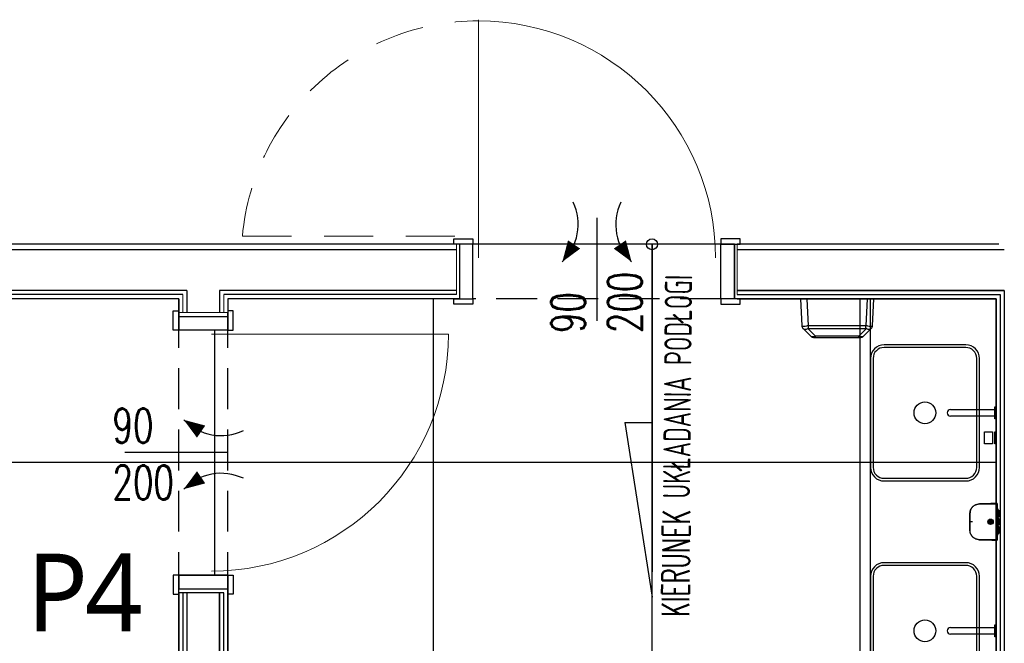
# Model space of a CAD drawing. Header units: centimetres. Extents: x -15121 to 30567, y -60641 to 0.
# Tile 158 of 256: x 7070 to 7431, y -25412 to -25183. Entities that reach past the tile are written whole.
import ezdxf

# ---------------------------------------------------------------- set-up
doc = ezdxf.new("R2010")
doc.units = ezdxf.units.CM
doc.header["$LTSCALE"] = 60
doc.linetypes.add('( Dashed )', pattern=[0.75, 0.5, -0.25])
doc.linetypes.add('DP', pattern=[0.5, 0.3, -0.2])
for name, color, linetype in [('A-----SZ', 8, 'Continuous'), ('AIKA NP', 7, 'Continuous'), ('AIKA oznaczenia okładzin', 5, 'Continuous'), ('AIKA podłoga wc cała', 2, 'Continuous'), ('AIKA podłoga wc pod meble', 8, 'Continuous'), ('AIKA TYNK', 5, 'Continuous'), ('AIKA widokowe', 7, 'Continuous'), ('AIKA ŚCIANA', 8, 'Continuous'), ('widokowe', 7, 'Continuous')]:
    doc.layers.add(name, color=color, linetype=linetype)
doc.layers.add('opisy', color=1, linetype='Continuous', lineweight=15)
doc.styles.add('RomanS', font='romans.shx')
doc.styles.add('SŁAWKA', font='simplex.shx', dxfattribs={"height": 12.5})

# ---------------------------------------------------------------- blocks, each defined once
blk = doc.blocks.new('SL umywalka 50 top')
at = {"layer": 'AIKA widokowe'}
for points in [[(-20, -39), (20, -39, 0.414214), (25, -34), (25, -4, 0.414214), (20, 1), (-20, 1, 0.414214), (-25, -4), (-25, -34, 0.414214)], [(-20, -38), (20, -38, 0.414214), (24, -34), (24, -4, 0.414214), (20, 0), (-20, 0, 0.414214), (-24, -4), (-24, -34, 0.414214)]]:
    blk.add_lwpolyline(points, format="xyb", close=True, dxfattribs=at)
blk.add_circle((0, -19), 4, dxfattribs=at)
blk = doc.blocks.new('SL dozownik góra')
at = {"layer": 'AIKA widokowe'}
for p, q in [((-9.48, -0.03), (-9.48, 0.01)), ((-9.38, -0.03), (-9.38, 0.01)), ((-9.26, 0.01), (-9.37, 0.01)), ((-9.28, 0.21), (-8.58, 0.21)), ((-8.58, 0.11), (-9.28, 0.11)), ((-9.15, 0.11), (-9.15, -0.03)), ((-8.88, 0.45), (-8.88, 0.51)), ((-8.88, 0.51), (-6.38, 0.51)), ((-8.88, 0.45), (-8.88, 0.24)), ((-8.88, 0.21), (-8.88, 0.24)), ((-8.83, -0.03), (-8.83, 0.11)), ((-8.58, 0.21), (-8.48, 0.21)), ((-8.48, 0.11), (-8.58, 0.11)), ((-8.48, 0.21), (-8.38, 0.21)), ((-8.48, 0.11), (-8.48, 0.21)), ((-8.38, 0.11), (-8.48, 0.11)), ((-8.38, 0.21), (-6.58, 0.21)), ((-8.38, 0.11), (-6.58, 0.11)), ((-6.63, 0.11), (-6.63, -0.04)), ((-6.63, 0.11), (-6.63, 0.11)), ((-6.58, 0.21), (-6.48, 0.21)), ((-6.48, 0.11), (-6.58, 0.11)), ((-6.48, 0.21), (-6.38, 0.21)), ((-6.48, 0.21), (-6.48, 0.11)), ((-6.38, 0.11), (-6.48, 0.11)), ((-6.38, 0.51), (-6.38, 0.45)), ((-6.38, 0.45), (-6.38, 0.24)), ((-6.38, 0.24), (-6.38, 0.21)), ((-6.38, 0.21), (-5.75, 0.21)), ((-5.75, 0.11), (-6.38, 0.11)), ((-6.13, 0.11), (-6.13, 0.1)), ((-6.13, 0.11), (-6.13, 0.11)), ((-6.13, 0.1), (-5.72, 0.1)), ((-5.88, 0.45), (-5.88, 0.51)), ((-5.88, 0.51), (-3.38, 0.51)), ((-5.88, 0.45), (-5.88, 0.24)), ((-5.88, 0.21), (-5.88, 0.24)), ((-3.63, 0.21), (-5.75, 0.21)), ((-5.68, 0.08), (-5.57, -0.03)), ((-5.43, -0.03), (-5.61, 0.15)), ((-4.71, 0.11), (-5.57, 0.11)), ((-5.56, 0.1), (-4.93, 0.1)), ((-4.93, 0.1), (-4.93, 0.11)), ((-4.93, 0.11), (-4.93, 0.11)), ((-4.66, 0.16), (-4.85, -0.03)), ((-3.63, 0.11), (-4.31, 0.11)), ((-3.13, 0.1), (-4.3, 0.1)), ((-3.63, 0.21), (-3.43, 0.21)), ((-3.43, 0.11), (-3.63, 0.11)), ((-3.43, 0.21), (-3.23, 0.21)), ((-3.43, 0.11), (-3.43, 0.21)), ((-3.23, 0.11), (-3.43, 0.11)), ((-3.38, 0.51), (-3.38, 0.45)), ((-3.38, 0.45), (-3.38, 0.24)), ((-3.38, 0.24), (-3.38, 0.21)), ((-3.23, 0.21), (-2.88, 0.21)), ((-2.88, 0.11), (-3.23, 0.11)), ((-3.13, 0.11), (-3.13, 0.1)), ((-3.13, 0.11), (-3.13, 0.11)), ((-2.88, 0.45), (-2.88, 0.51)), ((-2.88, 0.51), (-0.38, 0.51)), ((-2.88, 0.45), (-2.88, 0.24)), ((-2.88, 0.21), (-2.88, 0.24)), ((-2.88, 0.21), (-2.78, 0.21)), ((-2.88, 0.11), (-2.78, 0.11)), ((-2.78, 0.21), (-2.68, 0.21)), ((-2.78, 0.21), (-2.78, 0.11)), ((-2.78, 0.11), (-2.68, 0.11)), ((-0.88, 0.21), (-2.68, 0.21)), ((-0.88, 0.11), (-2.68, 0.11)), ((-2.63, 0.11), (-2.63, -0.04)), ((-2.63, 0.11), (-2.63, 0.11)), ((-0.88, 0.21), (-0.78, 0.21)), ((-0.88, 0.11), (-0.78, 0.11)), ((-0.78, 0.21), (-0.68, 0.21)), ((-0.78, 0.11), (-0.78, 0.21)), ((-0.78, 0.11), (-0.68, 0.11)), ((-0.68, 0.21), (0.02, 0.21)), ((0.02, 0.11), (-0.68, 0.11)), ((-0.43, 0.11), (-0.43, -0.03)), ((-0.38, 0.51), (-0.38, 0.45)), ((-0.38, 0.45), (-0.38, 0.24)), ((-0.38, 0.24), (-0.38, 0.21)), ((-0.11, 0.11), (-0.11, -0.03)), ((0.11, 0.01), (0, 0.01)), ((0.12, 0.01), (0.12, -0.03)), ((0.22, 0.01), (0.22, -0.03)), ((-4.75, -2.24), (-4.75, -2.09)), ((-4.5, -2.09), (-4.75, -2.09)), ((-4.75, -2.26), (-4.75, -2.24)), ((-4.75, -2.73), (-4.75, -2.71)), ((-4.75, -2.89), (-4.75, -2.73)), ((-4.5, -2.89), (-4.75, -2.89)), ((-4.5, -2.24), (-4.5, -2.09)), ((-4.5, -2.24), (-4.5, -2.26)), ((-4.5, -2.71), (-4.5, -2.73)), ((-4.5, -2.89), (-4.5, -2.73)), ((-11.26, -4.31), (-11.26, -4.31)), ((-11.24, -5.15), (-11.24, -5.15)), ((-11.21, -6.37), (-11.21, -6.52)), ((-11.21, -6.38), (-11.21, -6.5)), ((1.98, -5.15), (1.98, -5.15)), ((2, -4.31), (2, -4.31))]:
    blk.add_line(p, q, dxfattribs=at)
for radius in [1, 0.9, 0.625, 0.575]:
    blk.add_circle((-4.63, -2.49), radius, dxfattribs=at)
for centre, radius, start, end in [((-9.28, 0.01), 0.2, 90, 180), ((-9.28, 0.01), 0.1, 90, 180), ((-9.37, 0), 0.009, 90, 180), ((-9.26, 0), 0.009, 0, 90), ((-5.75, 0.01), 0.2, 45, 90), ((-5.75, 0.01), 0.1, 45, 90), ((-4.59, 0.09), 0.1, 85.8328, 135), ((-4.63, -0.46), 0.65, 42.186, 85.8328), ((0, 0), 0.009, 90, 180), ((0.02, 0.01), 0.2, 0, 90), ((0.02, 0.01), 0.1, 0, 90), ((0.11, 0), 0.009, 0, 90), ((-4.63, -2.49), 0.275, 117.0357, 242.9643), ((-4.63, -2.49), 0.256, 60.7941, 119.2059), ((-4.63, -2.49), 0.256, 240.7941, 299.2059), ((-4.63, -2.49), 0.275, 297.0357, 62.9643), ((-11.24, -4.31), 0.02, 182.1155, 232.6601), ((-11.22, -5.15), 0.02, 141.303, 181.3577), ((-7.68, -6.49), 3.52, 180.5, 180.9111), ((-1.57, -6.49), 3.52, 356.2472, 359.5), ((-1.57, -6.49), 3.52, 356.0961, 359.4538), ((1.96, -5.15), 0.02, 358.8409, 39.0533), ((1.98, -4.31), 0.02, 307.0927, 359.643)]:
    blk.add_arc(centre, radius, start, end, dxfattribs=at)
for points, degree in [([(-11.35, -0.03), (-11.35, -0.03), (-11.27, -0.03)], 2), ([(-10.88, -0.04), (-11.01, -0.03), (-11.13, -0.03), (-11.26, -0.03)], 3), ([(-10.29, -0.03), (-7.46, -0.03), (-4.63, -0.03)], 2), ([(-4.63, -0.03), (-1.8, -0.03), (1.03, -0.03)], 2), ([(2, -0.03), (1.87, -0.03), (1.75, -0.03), (1.63, -0.04)], 3), ([(2.02, -0.03), (2.09, -0.03), (2.09, -0.03)], 2), ([(-0.02, -9.7), (0, -9.69), (0.01, -9.69), (0.03, -9.68)], 3)]:
    blk.add_open_spline(points, degree=degree, dxfattribs=at)
for points, knots in [([(-11.35, -0.03), (-11.35, -0.27), (-11.33, -0.75), (-11.32, -1.44), (-11.31, -2.07), (-11.29, -2.65), (-11.28, -3.16), (-11.27, -3.62), (-11.26, -4), (-11.26, -4.22), (-11.26, -4.31)], [0, 0, 0, 0, 0.174298, 0.335211, 0.482738, 0.616879, 0.737634, 0.845004, 0.938988, 1, 1, 1, 1]), ([(-11.27, -0.03), (-11.27, -0.03), (-11.27, -0.03), (-11.26, -0.03), (-11.26, -0.03), (-11.25, -0.03), (-11.24, -0.03), (-11.22, -0.03), (-11.22, -0.03), (-11.21, -0.03), (-11.2, -0.03), (-11.18, -0.03), (-11.17, -0.03), (-11.14, -0.03), (-11.12, -0.03), (-11.09, -0.03), (-11.07, -0.03), (-11.04, -0.03), (-11.04, -0.03), (-11.03, -0.03), (-11.01, -0.03), (-10.99, -0.03), (-10.96, -0.03), (-10.91, -0.03), (-10.86, -0.03), (-10.82, -0.03), (-10.81, -0.03), (-10.79, -0.03), (-10.78, -0.03), (-10.77, -0.03), (-10.76, -0.03), (-10.73, -0.03), (-10.7, -0.03), (-10.64, -0.03), (-10.61, -0.03), (-10.55, -0.03), (-10.52, -0.03), (-10.48, -0.03), (-10.47, -0.03), (-10.45, -0.03), (-10.43, -0.03), (-10.4, -0.03), (-10.36, -0.03), (-10.32, -0.03), (-10.29, -0.03)], [0, 0, 0, 0, 0.0625, 0.0625, 0.125, 0.125, 0.1875, 0.1875, 0.21875, 0.21875, 0.25, 0.25, 0.3125, 0.3125, 0.375, 0.375, 0.4375, 0.4375, 0.453125, 0.453125, 0.46875, 0.5, 0.5, 0.5625, 0.625, 0.625, 0.65625, 0.65625, 0.671875, 0.671875, 0.6875, 0.6875, 0.75, 0.75, 0.8125, 0.8125, 0.875, 0.875, 0.890625, 0.890625, 0.90625, 0.9375, 0.9375, 1, 1, 1, 1]), ([(-4.63, -10.06), (-5.26, -10.06), (-5.9, -10.06), (-6.69, -10.06), (-6.93, -10.06), (-7.21, -10.06), (-7.33, -10.06), (-7.41, -10.06), (-7.45, -10.06), (-7.53, -10.06), (-7.59, -10.06), (-7.65, -10.06), (-7.68, -10.06), (-7.7, -10.06), (-7.76, -10.06), (-7.8, -10.05), (-7.86, -10.05), (-7.88, -10.05), (-7.92, -10.05), (-7.94, -10.05), (-8.04, -10.04), (-8.12, -10.03), (-8.28, -10.01), (-8.35, -10), (-8.47, -9.97), (-8.51, -9.96), (-8.57, -9.95), (-8.58, -9.94), (-8.62, -9.93), (-8.64, -9.93), (-8.74, -9.9), (-8.81, -9.88), (-8.96, -9.82), (-9.03, -9.79), (-9.18, -9.73), (-9.25, -9.7), (-9.39, -9.63), (-9.46, -9.59), (-9.56, -9.53), (-9.59, -9.5), (-9.64, -9.47), (-9.66, -9.46), (-9.69, -9.44), (-9.71, -9.43), (-9.79, -9.37), (-9.85, -9.32), (-9.97, -9.22), (-10.03, -9.17), (-10.15, -9.07), (-10.2, -9.01), (-10.31, -8.9), (-10.36, -8.84), (-10.44, -8.74), (-10.46, -8.71), (-10.49, -8.67), (-10.5, -8.67), (-10.51, -8.65), (-10.53, -8.63), (-10.54, -8.6), (-10.6, -8.52), (-10.64, -8.46), (-10.73, -8.32), (-10.8, -8.19), (-10.87, -8.04), (-10.94, -7.9), (-10.97, -7.83), (-11.01, -7.72), (-11.02, -7.68), (-11.03, -7.63), (-11.04, -7.62), (-11.04, -7.6), (-11.05, -7.58), (-11.06, -7.55), (-11.09, -7.45), (-11.11, -7.38), (-11.14, -7.22), (-11.15, -7.15), (-11.18, -6.99), (-11.19, -6.91), (-11.2, -6.8), (-11.2, -6.76), (-11.2, -6.7), (-11.2, -6.68), (-11.2, -6.64), (-11.2, -6.62), (-11.2, -6.58), (-11.2, -6.56), (-11.21, -6.52), (-11.21, -6.49), (-11.21, -6.45), (-11.21, -6.41), (-11.21, -6.39), (-11.21, -6.33), (-11.21, -6.29), (-11.21, -6.21), (-11.21, -6.17), (-11.21, -5.98), (-11.21, -5.82), (-11.22, -5.04), (-11.23, -4.41), (-11.24, -3.16), (-11.25, -2.53), (-11.26, -1.28), (-11.27, -0.65), (-11.27, -0.03)], [0, 0, 0, 0, 0.125, 0.125, 0.15625, 0.171875, 0.179687, 0.179687, 0.1875, 0.1875, 0.195312, 0.199219, 0.199219, 0.203125, 0.203125, 0.210937, 0.210937, 0.214844, 0.214844, 0.21875, 0.21875, 0.234375, 0.234375, 0.25, 0.25, 0.257812, 0.257812, 0.261719, 0.261719, 0.265625, 0.265625, 0.28125, 0.28125, 0.296875, 0.296875, 0.3125, 0.3125, 0.328125, 0.328125, 0.335937, 0.335937, 0.339844, 0.339844, 0.34375, 0.34375, 0.359375, 0.359375, 0.375, 0.375, 0.390625, 0.390625, 0.40625, 0.40625, 0.414062, 0.414062, 0.416016, 0.416016, 0.417969, 0.421875, 0.421875, 0.4375, 0.4375, 0.453125, 0.46875, 0.46875, 0.484375, 0.484375, 0.492187, 0.492187, 0.494141, 0.494141, 0.496094, 0.5, 0.5, 0.515625, 0.515625, 0.53125, 0.53125, 0.546875, 0.546875, 0.554687, 0.554687, 0.558594, 0.558594, 0.5625, 0.5625, 0.566406, 0.566406, 0.570312, 0.574219, 0.574219, 0.578125, 0.578125, 0.585937, 0.585937, 0.59375, 0.59375, 0.625, 0.625, 0.75, 0.75, 0.875, 0.875, 1, 1, 1, 1]), ([(2.02, -0.03), (2.01, -0.65), (2, -1.28), (1.99, -2.53), (1.98, -3.16), (1.97, -4.41), (1.96, -5.04), (1.95, -5.82), (1.95, -5.98), (1.95, -6.17), (1.95, -6.21), (1.95, -6.29), (1.95, -6.33), (1.95, -6.39), (1.95, -6.41), (1.95, -6.45), (1.95, -6.49), (1.95, -6.52), (1.95, -6.56), (1.95, -6.58), (1.95, -6.62), (1.95, -6.64), (1.94, -6.68), (1.94, -6.7), (1.94, -6.76), (1.94, -6.8), (1.93, -6.91), (1.92, -6.99), (1.9, -7.15), (1.88, -7.22), (1.85, -7.38), (1.83, -7.45), (1.8, -7.55), (1.79, -7.58), (1.79, -7.6), (1.78, -7.62), (1.78, -7.63), (1.76, -7.68), (1.75, -7.72), (1.71, -7.83), (1.68, -7.9), (1.61, -8.04), (1.55, -8.19), (1.47, -8.32), (1.39, -8.46), (1.34, -8.52), (1.29, -8.6), (1.27, -8.63), (1.25, -8.65), (1.24, -8.67), (1.23, -8.67), (1.2, -8.71), (1.18, -8.74), (1.1, -8.84), (1.05, -8.9), (0.94, -9.01), (0.89, -9.07), (0.77, -9.17), (0.71, -9.22), (0.59, -9.32), (0.53, -9.37), (0.45, -9.43), (0.43, -9.44), (0.4, -9.46), (0.38, -9.47), (0.33, -9.5), (0.3, -9.53), (0.2, -9.59), (0.13, -9.63), (-0.01, -9.7), (-0.08, -9.73), (-0.22, -9.79), (-0.3, -9.82), (-0.45, -9.88), (-0.52, -9.9), (-0.62, -9.93), (-0.64, -9.93), (-0.67, -9.94), (-0.69, -9.95), (-0.75, -9.96), (-0.79, -9.97), (-0.91, -10), (-0.98, -10.01), (-1.14, -10.03), (-1.22, -10.04), (-1.32, -10.05), (-1.34, -10.05), (-1.38, -10.05), (-1.39, -10.05), (-1.45, -10.05), (-1.49, -10.06), (-1.55, -10.06), (-1.57, -10.06), (-1.61, -10.06), (-1.67, -10.06), (-1.73, -10.06), (-1.81, -10.06), (-1.85, -10.06), (-1.93, -10.06), (-2.05, -10.06), (-2.33, -10.06), (-2.57, -10.06), (-3.36, -10.06), (-3.99, -10.06), (-4.63, -10.06)], [0, 0, 0, 0, 0.125, 0.125, 0.25, 0.25, 0.375, 0.375, 0.40625, 0.40625, 0.414063, 0.414063, 0.421875, 0.421875, 0.425781, 0.425781, 0.429688, 0.433594, 0.433594, 0.4375, 0.4375, 0.441406, 0.441406, 0.445313, 0.445313, 0.453125, 0.453125, 0.46875, 0.46875, 0.484375, 0.484375, 0.5, 0.5, 0.503906, 0.505859, 0.505859, 0.507813, 0.507813, 0.515625, 0.515625, 0.53125, 0.53125, 0.546875, 0.5625, 0.5625, 0.578125, 0.578125, 0.582031, 0.583984, 0.583984, 0.585938, 0.585938, 0.59375, 0.59375, 0.609375, 0.609375, 0.625, 0.625, 0.640625, 0.640625, 0.65625, 0.65625, 0.660156, 0.660156, 0.664063, 0.664063, 0.671875, 0.671875, 0.6875, 0.6875, 0.703125, 0.703125, 0.71875, 0.71875, 0.734375, 0.734375, 0.738281, 0.738281, 0.742188, 0.742188, 0.75, 0.75, 0.765625, 0.765625, 0.78125, 0.78125, 0.785156, 0.785156, 0.789063, 0.789063, 0.796875, 0.796875, 0.800781, 0.800781, 0.804688, 0.8125, 0.8125, 0.820313, 0.820313, 0.828125, 0.84375, 0.875, 0.875, 1, 1, 1, 1]), ([(1.03, -0.03), (1.07, -0.03), (1.1, -0.03), (1.15, -0.03), (1.17, -0.03), (1.19, -0.03), (1.21, -0.03), (1.22, -0.03), (1.26, -0.03), (1.29, -0.03), (1.35, -0.03), (1.38, -0.03), (1.44, -0.03), (1.47, -0.03), (1.5, -0.03), (1.51, -0.03), (1.52, -0.03), (1.53, -0.03), (1.55, -0.03), (1.56, -0.03), (1.6, -0.03), (1.66, -0.03), (1.7, -0.03), (1.74, -0.03), (1.75, -0.03), (1.77, -0.03), (1.78, -0.03), (1.78, -0.03), (1.81, -0.03), (1.83, -0.03), (1.86, -0.03), (1.88, -0.03), (1.91, -0.03), (1.93, -0.03), (1.94, -0.03), (1.95, -0.03), (1.96, -0.03), (1.97, -0.03), (1.98, -0.03), (1.99, -0.03), (2, -0.03), (2.01, -0.03), (2.01, -0.03), (2.02, -0.03), (2.02, -0.03)], [0, 0, 0, 0, 0.0625, 0.0625, 0.09375, 0.109375, 0.109375, 0.125, 0.125, 0.1875, 0.1875, 0.25, 0.25, 0.3125, 0.3125, 0.328125, 0.328125, 0.34375, 0.34375, 0.375, 0.375, 0.4375, 0.5, 0.5, 0.53125, 0.546875, 0.546875, 0.5625, 0.5625, 0.625, 0.625, 0.6875, 0.6875, 0.75, 0.75, 0.78125, 0.78125, 0.8125, 0.8125, 0.875, 0.875, 0.9375, 0.9375, 1, 1, 1, 1]), ([(2, -4.31), (2, -4.28), (2, -4.08), (2.01, -3.68), (2.02, -3.07), (2.04, -2.41), (2.06, -1.67), (2.07, -0.87), (2.09, -0.32), (2.09, -0.03)], [0, 0, 0, 0, 0.017073, 0.142038, 0.282546, 0.438596, 0.610188, 0.797323, 1, 1, 1, 1]), ([(-11.25, -4.31), (-11.25, -4.31), (-11.25, -4.31), (-11.25, -4.31), (-11.25, -4.31), (-11.25, -4.31), (-11.25, -4.31), (-11.25, -4.31), (-11.25, -4.32), (-11.25, -4.32), (-11.25, -4.33), (-11.25, -4.34), (-11.25, -4.34), (-11.25, -4.35), (-11.25, -4.35), (-11.25, -4.36), (-11.25, -4.38), (-11.25, -4.39), (-11.25, -4.41), (-11.25, -4.41), (-11.24, -4.42), (-11.24, -4.42), (-11.24, -4.43), (-11.24, -4.44), (-11.24, -4.45), (-11.24, -4.47), (-11.24, -4.49), (-11.24, -4.52), (-11.24, -4.53), (-11.24, -4.53), (-11.24, -4.54), (-11.24, -4.54), (-11.24, -4.55), (-11.24, -4.56), (-11.24, -4.58), (-11.24, -4.6), (-11.24, -4.63), (-11.24, -4.65), (-11.24, -4.66), (-11.24, -4.67), (-11.24, -4.68), (-11.24, -4.68), (-11.24, -4.7), (-11.24, -4.71), (-11.24, -4.74), (-11.24, -4.75), (-11.24, -4.78), (-11.24, -4.79), (-11.24, -4.82), (-11.24, -4.82), (-11.24, -4.84), (-11.24, -4.84), (-11.24, -4.86), (-11.24, -4.89), (-11.24, -4.91), (-11.23, -4.93), (-11.23, -4.94), (-11.23, -4.95), (-11.23, -4.95), (-11.23, -4.95), (-11.23, -4.97), (-11.23, -4.99), (-11.23, -5.01), (-11.23, -5.03), (-11.23, -5.04), (-11.23, -5.05), (-11.23, -5.06), (-11.23, -5.06), (-11.23, -5.07), (-11.23, -5.07), (-11.23, -5.08), (-11.23, -5.1), (-11.23, -5.11), (-11.23, -5.12), (-11.23, -5.12), (-11.23, -5.12), (-11.23, -5.12), (-11.23, -5.13), (-11.23, -5.13), (-11.23, -5.13), (-11.23, -5.14), (-11.23, -5.14), (-11.23, -5.15), (-11.23, -5.15), (-11.23, -5.15)], [0, 0, 0, 0, 0.03125, 0.03125, 0.039062, 0.039062, 0.046875, 0.0625, 0.0625, 0.09375, 0.125, 0.125, 0.140625, 0.140625, 0.15625, 0.15625, 0.1875, 0.21875, 0.21875, 0.234375, 0.242187, 0.242187, 0.25, 0.25, 0.28125, 0.28125, 0.3125, 0.34375, 0.34375, 0.351562, 0.351562, 0.359375, 0.359375, 0.375, 0.375, 0.40625, 0.4375, 0.4375, 0.453125, 0.460937, 0.460937, 0.46875, 0.46875, 0.5, 0.5, 0.53125, 0.53125, 0.5625, 0.5625, 0.578125, 0.578125, 0.59375, 0.59375, 0.625, 0.65625, 0.65625, 0.671875, 0.671875, 0.679687, 0.679687, 0.6875, 0.71875, 0.75, 0.75, 0.78125, 0.78125, 0.789062, 0.789062, 0.796875, 0.8125, 0.8125, 0.84375, 0.875, 0.875, 0.890625, 0.890625, 0.898437, 0.898437, 0.90625, 0.90625, 0.9375, 0.96875, 0.96875, 1, 1, 1, 1]), ([(-11.24, -5.15), (-11.24, -5.15), (-11.24, -5.15), (-11.24, -5.14), (-11.24, -5.14), (-11.24, -5.14), (-11.24, -5.14), (-11.24, -5.14), (-11.24, -5.14), (-11.24, -5.13), (-11.24, -5.12), (-11.24, -5.11), (-11.24, -5.11), (-11.24, -5.1), (-11.24, -5.1), (-11.24, -5.09), (-11.24, -5.08), (-11.24, -5.06), (-11.24, -5.05), (-11.24, -5.04), (-11.24, -5.03), (-11.24, -5.03), (-11.24, -5.03), (-11.24, -5.01), (-11.24, -5), (-11.24, -4.98), (-11.24, -4.96), (-11.24, -4.94), (-11.24, -4.92), (-11.24, -4.92), (-11.24, -4.91), (-11.24, -4.91), (-11.24, -4.9), (-11.24, -4.89), (-11.24, -4.87), (-11.24, -4.85), (-11.24, -4.82), (-11.24, -4.8), (-11.24, -4.79), (-11.24, -4.78), (-11.24, -4.77), (-11.24, -4.77), (-11.24, -4.75), (-11.24, -4.74), (-11.25, -4.71), (-11.25, -4.7), (-11.25, -4.67), (-11.25, -4.66), (-11.25, -4.64), (-11.25, -4.63), (-11.25, -4.62), (-11.25, -4.61), (-11.25, -4.59), (-11.25, -4.57), (-11.25, -4.54), (-11.25, -4.52), (-11.25, -4.52), (-11.25, -4.51), (-11.25, -4.5), (-11.25, -4.5), (-11.25, -4.48), (-11.25, -4.46), (-11.25, -4.44), (-11.25, -4.42), (-11.25, -4.41), (-11.25, -4.4), (-11.25, -4.4), (-11.25, -4.39), (-11.25, -4.39), (-11.25, -4.38), (-11.25, -4.37), (-11.25, -4.36), (-11.25, -4.34), (-11.25, -4.34), (-11.25, -4.33), (-11.25, -4.33), (-11.25, -4.33), (-11.25, -4.33), (-11.25, -4.33), (-11.25, -4.32), (-11.25, -4.31), (-11.25, -4.31), (-11.25, -4.31), (-11.25, -4.31), (-11.25, -4.31)], [0, 0, 0, 0, 0.023159, 0.023159, 0.031037, 0.031037, 0.038915, 0.05467, 0.05467, 0.086181, 0.117692, 0.117692, 0.133448, 0.133448, 0.149203, 0.149203, 0.180714, 0.212225, 0.212225, 0.227981, 0.235858, 0.235858, 0.243736, 0.243736, 0.275247, 0.275247, 0.306758, 0.338269, 0.338269, 0.346147, 0.346147, 0.354025, 0.354025, 0.36978, 0.36978, 0.401291, 0.432802, 0.432802, 0.448558, 0.456435, 0.456435, 0.464313, 0.464313, 0.495824, 0.495824, 0.527335, 0.527335, 0.558846, 0.558846, 0.574602, 0.574602, 0.590357, 0.590357, 0.621868, 0.653379, 0.653379, 0.669135, 0.669135, 0.677012, 0.677012, 0.68489, 0.716401, 0.747912, 0.747912, 0.779423, 0.779423, 0.787301, 0.787301, 0.795179, 0.810934, 0.810934, 0.842445, 0.873956, 0.873956, 0.889712, 0.889712, 0.897589, 0.897589, 0.905467, 0.905467, 0.936978, 0.968489, 0.968489, 1, 1, 1, 1]), ([(-11.24, -5.15), (-11.24, -5.15), (-11.24, -5.18), (-11.23, -5.23), (-11.23, -5.29), (-11.23, -5.35), (-11.23, -5.43), (-11.23, -5.52), (-11.23, -5.6), (-11.22, -5.68), (-11.22, -5.77), (-11.22, -5.85), (-11.22, -5.93), (-11.22, -6.01), (-11.22, -6.08), (-11.21, -6.15), (-11.21, -6.22), (-11.21, -6.28), (-11.21, -6.34), (-11.21, -6.4), (-11.21, -6.45), (-11.21, -6.5), (-11.21, -6.55), (-11.2, -6.58), (-11.2, -6.61), (-11.2, -6.62)], [0, 0, 0, 0, 0.001486, 0.007177, 0.011069, 0.015278, 0.025345, 0.038385, 0.054841, 0.074931, 0.098773, 0.130706, 0.167697, 0.209788, 0.257008, 0.309376, 0.366907, 0.429612, 0.497499, 0.570576, 0.648846, 0.732314, 0.820984, 0.914859, 1, 1, 1, 1]), ([(1.95, -6.62), (1.95, -6.62), (1.95, -6.61), (1.95, -6.6), (1.95, -6.58), (1.95, -6.56), (1.95, -6.55), (1.95, -6.53), (1.95, -6.5), (1.95, -6.48), (1.95, -6.46), (1.95, -6.43), (1.95, -6.4), (1.95, -6.37), (1.95, -6.34), (1.95, -6.31), (1.95, -6.28), (1.95, -6.24), (1.95, -6.21), (1.96, -6.18), (1.96, -6.16), (1.96, -6.14), (1.96, -6.13), (1.96, -6.11), (1.96, -6.08), (1.96, -6.02), (1.96, -5.94), (1.96, -5.83), (1.97, -5.66), (1.97, -5.43), (1.98, -5.24), (1.98, -5.15)], [0, 0, 0, 0, 0.083134, 0.174265, 0.26017, 0.340849, 0.416304, 0.486534, 0.551541, 0.611325, 0.665887, 0.71523, 0.759355, 0.798265, 0.831967, 0.860466, 0.881145, 0.897866, 0.910656, 0.919582, 0.922656, 0.924885, 0.92574, 0.92648, 0.928779, 0.933035, 0.939253, 0.947434, 0.957578, 0.977893, 1, 1, 1, 1]), ([(1.97, -5.15), (1.97, -5.15), (1.97, -5.15), (1.97, -5.14), (1.97, -5.14), (1.97, -5.13), (1.97, -5.13), (1.97, -5.13), (1.97, -5.12), (1.97, -5.12), (1.97, -5.12), (1.97, -5.12), (1.97, -5.11), (1.97, -5.1), (1.97, -5.08), (1.97, -5.07), (1.97, -5.07), (1.97, -5.06), (1.97, -5.06), (1.97, -5.05), (1.98, -5.04), (1.98, -5.03), (1.98, -5.01), (1.98, -4.99), (1.98, -4.97), (1.98, -4.95), (1.98, -4.95), (1.98, -4.95), (1.98, -4.94), (1.98, -4.93), (1.98, -4.91), (1.98, -4.89), (1.98, -4.86), (1.98, -4.84), (1.98, -4.84), (1.98, -4.82), (1.98, -4.82), (1.98, -4.79), (1.98, -4.78), (1.98, -4.75), (1.98, -4.74), (1.98, -4.71), (1.98, -4.7), (1.98, -4.68), (1.98, -4.68), (1.98, -4.67), (1.98, -4.66), (1.98, -4.65), (1.98, -4.63), (1.98, -4.6), (1.98, -4.58), (1.98, -4.56), (1.98, -4.55), (1.98, -4.54), (1.98, -4.54), (1.98, -4.53), (1.98, -4.53), (1.98, -4.52), (1.99, -4.49), (1.99, -4.47), (1.99, -4.45), (1.99, -4.44), (1.99, -4.43), (1.99, -4.42), (1.99, -4.42), (1.99, -4.41), (1.99, -4.41), (1.99, -4.39), (1.99, -4.38), (1.99, -4.36), (1.99, -4.35), (1.99, -4.35), (1.99, -4.34), (1.99, -4.34), (1.99, -4.33), (1.99, -4.32), (1.99, -4.32), (1.99, -4.31), (1.99, -4.31), (1.99, -4.31), (1.99, -4.31), (1.99, -4.31), (1.99, -4.31), (1.99, -4.31), (1.99, -4.31)], [0, 0, 0, 0, 0.03125, 0.03125, 0.0625, 0.09375, 0.09375, 0.101563, 0.101563, 0.109375, 0.109375, 0.125, 0.125, 0.15625, 0.1875, 0.1875, 0.203125, 0.210938, 0.210938, 0.21875, 0.21875, 0.25, 0.25, 0.28125, 0.3125, 0.320313, 0.320313, 0.328125, 0.328125, 0.34375, 0.34375, 0.375, 0.40625, 0.40625, 0.421875, 0.421875, 0.4375, 0.4375, 0.46875, 0.46875, 0.5, 0.5, 0.53125, 0.53125, 0.539063, 0.539063, 0.546875, 0.5625, 0.5625, 0.59375, 0.625, 0.625, 0.640625, 0.640625, 0.648438, 0.648438, 0.65625, 0.65625, 0.6875, 0.71875, 0.71875, 0.75, 0.75, 0.757813, 0.757813, 0.765625, 0.78125, 0.78125, 0.8125, 0.84375, 0.84375, 0.859375, 0.859375, 0.875, 0.875, 0.90625, 0.9375, 0.9375, 0.953125, 0.960938, 0.960938, 0.96875, 0.96875, 1, 1, 1, 1]), ([(2, -4.31), (2, -4.31), (2, -4.31), (2, -4.31), (2, -4.31), (2, -4.32), (2, -4.33), (2, -4.33), (2, -4.33), (2, -4.33), (2, -4.33), (2, -4.34), (2, -4.34), (2, -4.36), (1.99, -4.37), (1.99, -4.38), (1.99, -4.39), (1.99, -4.39), (1.99, -4.4), (1.99, -4.4), (1.99, -4.41), (1.99, -4.42), (1.99, -4.44), (1.99, -4.46), (1.99, -4.48), (1.99, -4.5), (1.99, -4.5), (1.99, -4.51), (1.99, -4.52), (1.99, -4.52), (1.99, -4.54), (1.99, -4.57), (1.99, -4.59), (1.99, -4.61), (1.99, -4.62), (1.99, -4.63), (1.99, -4.64), (1.99, -4.66), (1.99, -4.67), (1.99, -4.7), (1.99, -4.71), (1.99, -4.74), (1.99, -4.75), (1.99, -4.77), (1.99, -4.77), (1.99, -4.78), (1.99, -4.79), (1.99, -4.8), (1.98, -4.82), (1.98, -4.85), (1.98, -4.87), (1.98, -4.89), (1.98, -4.9), (1.98, -4.91), (1.98, -4.91), (1.98, -4.92), (1.98, -4.92), (1.98, -4.94), (1.98, -4.96), (1.98, -4.98), (1.98, -5), (1.98, -5.01), (1.98, -5.03), (1.98, -5.03), (1.98, -5.03), (1.98, -5.04), (1.98, -5.05), (1.98, -5.06), (1.98, -5.08), (1.98, -5.09), (1.98, -5.1), (1.98, -5.1), (1.98, -5.11), (1.98, -5.11), (1.98, -5.12), (1.98, -5.13), (1.98, -5.14), (1.98, -5.14), (1.98, -5.14), (1.98, -5.14), (1.98, -5.14), (1.98, -5.14), (1.98, -5.15), (1.98, -5.15), (1.98, -5.15)], [0, 0, 0, 0, 0.03178, 0.03178, 0.063561, 0.095341, 0.095341, 0.103286, 0.103286, 0.111231, 0.111231, 0.127121, 0.127121, 0.158902, 0.190682, 0.190682, 0.206572, 0.214517, 0.214517, 0.222462, 0.222462, 0.254243, 0.254243, 0.286023, 0.317803, 0.325748, 0.325748, 0.333693, 0.333693, 0.349583, 0.349583, 0.381364, 0.413144, 0.413144, 0.429034, 0.429034, 0.444924, 0.444924, 0.476705, 0.476705, 0.508485, 0.508485, 0.540265, 0.540265, 0.54821, 0.54821, 0.556156, 0.572046, 0.572046, 0.603826, 0.635606, 0.635606, 0.651496, 0.651496, 0.659442, 0.659442, 0.667387, 0.667387, 0.699167, 0.730947, 0.730947, 0.762728, 0.762728, 0.770673, 0.770673, 0.778618, 0.794508, 0.794508, 0.826288, 0.858069, 0.858069, 0.873959, 0.873959, 0.889849, 0.889849, 0.921629, 0.953409, 0.953409, 0.9693, 0.977245, 0.977245, 0.98519, 0.98519, 1, 1, 1, 1]), ([(-9.29, -9.68), (-9.17, -9.74), (-8.93, -9.84), (-8.56, -9.96), (-8.17, -10.03), (-7.78, -10.06), (-7.38, -10.07), (-6.33, -10.1), (-5.42, -10.12), (-4.63, -10.12)], [0, 0, 0, 0, 0.083303, 0.166609, 0.249917, 0.333224, 0.416576, 0.499923, 1, 1, 1, 1]), ([(-4.63, -9.07), (-4.63, -9.1), (-4.63, -9.14), (-4.63, -9.2), (-4.63, -9.23), (-4.63, -9.3), (-4.63, -9.33), (-4.63, -9.37), (-4.63, -9.37), (-4.63, -9.39), (-4.63, -9.4), (-4.63, -9.42), (-4.63, -9.44), (-4.63, -9.48), (-4.63, -9.54), (-4.63, -9.59), (-4.63, -9.63), (-4.63, -9.65), (-4.63, -9.67), (-4.63, -9.68), (-4.63, -9.69), (-4.63, -9.69), (-4.63, -9.7), (-4.63, -9.72), (-4.63, -9.75), (-4.63, -9.79), (-4.63, -9.82), (-4.63, -9.86), (-4.63, -9.88), (-4.63, -9.9), (-4.63, -9.91), (-4.63, -9.91), (-4.63, -9.92), (-4.63, -9.92), (-4.63, -9.93), (-4.63, -9.94), (-4.63, -9.96), (-4.63, -9.99), (-4.63, -10.01), (-4.63, -10.02), (-4.63, -10.03), (-4.63, -10.03), (-4.63, -10.04), (-4.63, -10.04), (-4.63, -10.04), (-4.63, -10.05), (-4.63, -10.06), (-4.63, -10.06), (-4.63, -10.06)], [0, 0, 0, 0, 0.0625, 0.0625, 0.125, 0.125, 0.1875, 0.1875, 0.203125, 0.203125, 0.21875, 0.21875, 0.25, 0.25, 0.3125, 0.375, 0.375, 0.40625, 0.40625, 0.421875, 0.429687, 0.429687, 0.4375, 0.4375, 0.5, 0.5, 0.5625, 0.5625, 0.625, 0.625, 0.640625, 0.648438, 0.648438, 0.65625, 0.65625, 0.6875, 0.6875, 0.75, 0.8125, 0.8125, 0.84375, 0.84375, 0.859375, 0.859375, 0.875, 0.875, 0.9375, 1, 1, 1, 1]), ([(-4.63, -10.12), (-3.84, -10.12), (-2.92, -10.1), (-1.88, -10.07), (-1.6, -10.06), (-1.45, -10.05), (-1.44, -10.05)], [0, 0, 0, 0, 0.740066, 0.863413, 0.986765, 1, 1, 1, 1])]:
    blk.add_open_spline(points, degree=3, knots=knots, dxfattribs=at)
blk = doc.blocks.new('SL suszarka do rąk góra')
at = {"layer": 'AIKA widokowe'}
for p, q in [((-11, 0), (-13.5, 0)), ((-13.5, 0), (-12.98, -9.92)), ((-10.48, -9.92), (-11, 0)), ((11, 0), (-11, 0)), ((11, 0), (10.48, -9.92)), ((13.5, 0), (11, 0)), ((12.98, -9.92), (13.5, 0)), ((10.48, -9.92), (-10.48, -9.92)), ((-10.48, -10.91), (-10.48, -9.92)), ((10.48, -10.91), (10.48, -9.92)), ((-12.54, -10.91), (-12.51, -10.94)), ((-12.51, -10.94), (-9.69, -13.76)), ((-7.92, -13.76), (-10.74, -10.94)), ((-10.48, -10.91), (10.48, -10.91)), ((-8.63, -14.2), (-7.92, -14.2)), ((7.92, -13.76), (-7.92, -13.76)), ((-7.92, -14.2), (-7.92, -13.76)), ((-7.92, -14.2), (7.92, -14.2)), ((10.74, -10.94), (7.92, -13.76)), ((7.92, -14.2), (7.92, -13.76)), ((7.92, -14.2), (8.63, -14.2)), ((9.69, -13.76), (12.51, -10.94)), ((12.51, -10.94), (12.54, -10.91))]:
    blk.add_line(p, q, dxfattribs=at)
for centre, start, end in [((-11.48, -9.85), 183, 225), ((11.48, -9.85), 315, 357), ((-8.63, -12.7), 225, 270), ((8.63, -12.7), 270, 315)]:
    blk.add_arc(centre, 1.5, start, end, dxfattribs=at)
for centre, major_axis, ratio, start_param, end_param in [((-10.43, -10.9), (-2.55, 0.98), 0.026186, 0.011642, 0.272072), ((-10.5, -9.41), (-2.48, -0.48), 0.181937, 0.23532, 1.282518), ((-10.43, -10.9), (-2.5, -0.07), 0.391695, 4.725364, 4.985794), ((10.43, -10.9), (-2.5, 0.07), 0.391695, 4.438984, 4.699414), ((10.5, -9.41), (2.48, -0.48), 0.181937, 5.000667, 6.047865), ((10.43, -10.9), (2.55, 0.98), 0.026186, 6.011113, 6.271543), ((-10.5, -9.41), (-2.07, -1.45), 0.488826, 0.0861, 1.133298), ((-10.43, -11.96), (-0.435, 0.977), 0.924938, 5.892541, 6.15297), ((-7.21, -12.7), (-2.53, -0.97), 0.29403, 0.130209, 1.177407), ((7.21, -12.7), (2.53, -0.97), 0.29403, 5.105779, 6.152976), ((10.43, -11.96), (0.435, 0.977), 0.924938, 0.130215, 0.390645), ((10.5, -9.41), (2.07, -1.45), 0.488826, 5.149887, 6.197085)]:
    blk.add_ellipse(centre, major_axis=major_axis, ratio=ratio, start_param=start_param, end_param=end_param, dxfattribs=at)

msp = doc.modelspace()

# ---------------------------------------------------------------- linework, layer by layer
at = {"layer": 'A-----SZ'}
msp.add_line((7230.4286, -25267.7983), (6774.7121, -25267.7983), dxfattribs=at)
at = {"layer": 'AIKA NP', "color": 8}
msp.add_lwpolyline([(7131.4286, -25393.7983), (7131.4286, -25490.1909), (7111.4286, -25490.1909), (7111.4286, -25551.7983), (7267.4286, -25551.7983), (7267.4286, -25711.2983)], dxfattribs=at)
at = {"layer": 'AIKA podłoga wc cała'}
for p, q in [((7302.1287, -25524.7983), (7302.1287, -25265.7983)), ((7221.9287, -25524.7983), (7221.9287, -25285.7983)), ((7382.3287, -25524.7983), (7382.3287, -25285.7983)), ((7141.7287, -25387.2983), (7141.7287, -25297.2983)), ((7141.7287, -25387.2983), (7141.7287, -25297.2983)), ((7292.1771, -25331.2933), (7302.1287, -25331.2933)), ((7292.1771, -25331.2933), (7302.1287, -25395.2983)), ((7292.1771, -25331.2933), (7302.1287, -25331.2933)), ((7292.1771, -25331.2933), (7302.1287, -25395.2983)), ((7428.4286, -25345.9537), (6820.9287, -25345.9537))]:
    msp.add_line(p, q, dxfattribs=at)
msp.add_lwpolyline([(7231.4286, -25265.7983), (7231.4286, -25285.7983), (7146.4286, -25285.7983), (7146.4286, -25297.2983), (7128.4286, -25297.2983), (7128.4286, -25285.7983), (6820.9287, -25285.7983), (6820.9287, -25709.7983), (7265.9286, -25709.7983), (7265.9286, -25554.7983), (7109.9286, -25554.7983), (7109.9286, -25488.6909), (7128.4286, -25488.6909), (7128.4286, -25387.2983), (7146.4286, -25387.2983), (7146.4286, -25524.7983), (7428.4286, -25524.7983), (7428.4286, -25285.7983), (7332.4286, -25285.7983), (7332.4286, -25265.7983)], close=True, dxfattribs=at)
msp.add_lwpolyline([(7302.1287, -25265.7983), (7302.1287, -25386.008)], dxfattribs=at)
msp.add_lwpolyline([(7302.1287, -25265.7983), (7302.1287, -25386.008)], dxfattribs=at)
msp.add_circle((7302.1287, -25265.808), 2, dxfattribs=at)
msp.add_circle((7302.1287, -25265.808), 2, dxfattribs=at)
at = {"layer": 'AIKA podłoga wc pod meble'}
for p, q in [((7302.1287, -25474.7983), (7302.1287, -25265.7983)), ((7221.9287, -25474.7983), (7221.9287, -25285.7983)), ((7141.7287, -25387.2983), (7141.7287, -25297.2983)), ((7378.4286, -25345.9537), (6874.205, -25345.9537))]:
    msp.add_line(p, q, dxfattribs=at)
msp.add_lwpolyline([(7231.4286, -25265.7983), (7231.4286, -25285.7983), (7146.4286, -25285.7983), (7146.4286, -25297.2983), (7128.4286, -25297.2983), (7128.4286, -25285.7983), (6820.9287, -25285.7983), (6820.9287, -25709.7983), (7265.9286, -25709.7983), (7265.9286, -25554.7983), (7109.9286, -25554.7983), (7109.9286, -25488.6909), (7128.4286, -25488.6909), (7128.4286, -25387.2983), (7146.4286, -25387.2983), (7146.4286, -25524.7983), (7428.4286, -25524.7983), (7428.4286, -25285.7983), (7332.4286, -25285.7983), (7332.4286, -25265.7983)], close=True, dxfattribs=at)
msp.add_lwpolyline([(7231.4286, -25265.7983), (7231.4286, -25285.7983), (7146.4286, -25285.7983), (7146.4286, -25297.2983), (7128.4286, -25297.2983), (7128.4286, -25285.7983), (6820.9287, -25285.7983), (6820.9287, -25709.7983), (7265.9286, -25709.7983), (7265.9286, -25554.7983), (7109.9286, -25554.7983), (7109.9286, -25488.6909), (7128.4286, -25488.6909), (7128.4286, -25387.2983), (7146.4286, -25387.2983), (7146.4286, -25524.7983), (7428.4286, -25524.7983), (7428.4286, -25285.7983), (7332.4286, -25285.7983), (7332.4286, -25265.7983)], close=True, dxfattribs=at)
at = {"layer": 'AIKA TYNK'}
for p, q in [((7230.4286, -25265.7983), (6774.7121, -25265.7983)), ((7429.4286, -25265.7983), (7333.4286, -25265.7983)), ((7129.9286, -25284.2983), (6819.4287, -25284.2983)), ((7230.4286, -25284.2983), (7144.9286, -25284.2983)), ((7144.9286, -25393.7983), (7129.9286, -25393.7983)), ((7129.9286, -25393.7983), (7129.9286, -25490.1909))]:
    msp.add_line(p, q, dxfattribs=at)
msp.add_lwpolyline([(7333.4286, -25284.2983), (7429.9286, -25284.2983), (7429.9286, -25525.3115), (7429.9286, -25526.2983), (7144.9286, -25526.2983), (7144.9286, -25393.7983)], dxfattribs=at)
at = {"layer": 'AIKA widokowe', "extrusion": (0, 0, -1)}
for p, q in [((7281.9286, -25256.1023), (7281.9286, -25293.8977)), ((7146.4286, -25342.2983), (7108.6332, -25342.2983))]:
    msp.add_line(p, q, dxfattribs=at)
at = {"layer": 'AIKA widokowe', "linetype": '( Dashed )', "ltscale": 0.5}
for p, q in [((7327.4286, -25265.7983), (7236.4286, -25265.7983)), ((7327.4286, -25285.7983), (7236.4286, -25285.7983)), ((7128.4286, -25393.7983), (7128.4286, -25290.7983)), ((7146.4286, -25393.7983), (7146.4286, -25290.7983))]:
    msp.add_line(p, q, dxfattribs=at)
at = {"layer": 'AIKA widokowe'}
for p, q in [((7128.4286, -25285.7983), (6820.9287, -25285.7983)), ((7128.4286, -25285.7983), (7128.4286, -25290.7983)), ((7230.4286, -25285.7983), (7146.4286, -25285.7983)), ((7146.4286, -25285.7983), (7146.4286, -25290.7983)), ((7378.4286, -25285.7983), (7378.4286, -25474.7983)), ((7128.4286, -25393.7983), (7128.4286, -25488.6909))]:
    msp.add_line(p, q, dxfattribs=at)
at = {"layer": 'AIKA widokowe', "color": 7}
msp.add_line((7129.9286, -25393.7983), (7128.4286, -25393.7983), dxfattribs=at)
at = {"layer": 'AIKA widokowe'}
for points in [[(7229.4286, -25263.7998), (7236.4286, -25263.7998), (7236.4286, -25265.7983), (7229.4286, -25265.7983)], [(7236.4286, -25265.7983), (7231.4286, -25265.7983), (7231.4286, -25285.7983), (7236.4286, -25285.7983)], [(7334.4286, -25263.7998), (7327.4286, -25263.7998), (7327.4286, -25265.7983), (7334.4286, -25265.7983)], [(7327.4286, -25265.7983), (7332.4286, -25265.7983), (7332.4286, -25285.7983), (7327.4286, -25285.7983)], [(7229.4286, -25285.7983), (7236.4286, -25285.7983), (7236.4286, -25287.7967), (7229.4286, -25287.7967)], [(7334.4286, -25285.7983), (7327.4286, -25285.7983), (7327.4286, -25287.7967), (7334.4286, -25287.7967)], [(7128.4286, -25290.2983), (7128.4286, -25297.2983), (7126.4301, -25297.2983), (7126.4301, -25290.2983)], [(7146.4286, -25290.2983), (7146.4286, -25297.2983), (7148.427, -25297.2983), (7148.427, -25290.2983)], [(7128.4286, -25297.2983), (7128.4286, -25292.2983), (7146.4286, -25292.2983), (7146.4286, -25297.2983)], [(7128.4286, -25394.2983), (7128.4286, -25387.2983), (7126.4301, -25387.2983), (7126.4301, -25394.2983)], [(7128.4286, -25387.2983), (7128.4286, -25392.2983), (7146.4286, -25392.2983), (7146.4286, -25387.2983)], [(7146.4286, -25394.2983), (7146.4286, -25387.2983), (7148.427, -25387.2983), (7148.427, -25394.2983)]]:
    msp.add_lwpolyline(points, close=True, dxfattribs=at)
for points in [[(7269.2053, -25272.2618, 0, 5.4, 0), (7273.5502, -25265.8786, 5.4, 5.4, 0)], [(7294.6518, -25272.2618, 0, 5.4, 0), (7290.3069, -25265.8786, 5.4, 5.4, 0)], [(7130.269, -25330.2491, 0, 5.4, 0), (7136.6522, -25334.594, 5.4, 5.4, 0)], [(7130.269, -25355.6956, 0, 5.4, 0), (7136.6522, -25351.3507, 5.4, 5.4, 0)]]:
    msp.add_lwpolyline(points, format="xyseb", dxfattribs=at)
msp.add_lwpolyline([(7333.4286, -25285.7983), (7428.4286, -25285.7983), (7428.4286, -25524.7983), (7146.4286, -25524.7983), (7146.4286, -25393.7983)], dxfattribs=at)
for centre, start, end in [((7255.9212, -25258.5493), 314.090838, 25.316168), ((7307.9359, -25258.5493), 154.683832, 225.909162), ((7143.9815, -25316.965), 224.090838, 295.316168), ((7143.9815, -25368.9797), 64.683832, 135.909162)]:
    msp.add_arc(centre, 19.0919, start, end, dxfattribs=at)
at = {"layer": 'AIKA ŚCIANA'}
for p, q in [((7431.4286, -25267.7983), (7333.4286, -25267.7983)), ((7131.4286, -25282.7983), (6774.7121, -25282.7983)), ((7131.4286, -25282.7983), (7131.4286, -25290.7983)), ((7230.4286, -25282.7983), (7143.4286, -25282.7983)), ((7143.4286, -25282.7983), (7143.4286, -25290.7983)), ((7431.4286, -25282.7983), (7333.4286, -25282.7983)), ((7131.4286, -25393.7983), (7131.4286, -25527.7983)), ((7131.4286, -25393.7983), (7131.4286, -25488.6909)), ((7143.4286, -25393.7983), (7143.4286, -25527.7983))]:
    msp.add_line(p, q, dxfattribs=at)
msp.add_lwpolyline([(7333.4286, -25282.7983), (7431.4286, -25282.7983), (7431.4286, -25525.3115), (7431.4286, -25527.7983), (7143.4286, -25527.7983), (7143.4286, -25393.7983)], dxfattribs=at)
at = {"layer": 'opisy', "color": 0, "extrusion": (0, 0, -1)}
for p, q in [((7238.4286, -25270.7983), (7238.4286, -25183.3633)), ((7140.4286, -25298.7983), (7227.4286, -25298.7983))]:
    msp.add_line(p, q, dxfattribs=at)
at = {"layer": 'opisy', "color": 1, "linetype": 'DP'}
msp.add_line((7151.7972, -25262.7983), (7238.4286, -25262.7983), dxfattribs=at)
at = {"layer": 'opisy', "color": 5}
for p, q in [((7230.4286, -25265.7983), (7230.4286, -25284.2983)), ((7333.4286, -25265.7983), (7333.4286, -25284.2983)), ((7129.9286, -25284.2983), (7129.9286, -25290.7983)), ((7144.9286, -25284.2983), (7144.9286, -25290.7983)), ((7128.4286, -25290.7983), (7146.4286, -25290.7983))]:
    msp.add_line(p, q, dxfattribs=at)
at = {"layer": 'opisy', "color": 4}
msp.add_line((7143.4286, -25290.7983), (7131.4286, -25290.7983), dxfattribs=at)
at = {"layer": 'opisy'}
msp.add_line((7147.4286, -25290.7983), (7147.4286, -25290.7983), dxfattribs=at)
at = {"layer": 'opisy', "color": 1, "linetype": 'DP', "extrusion": (0, 0, -1)}
msp.add_arc((-7238.4286, -25270.7983), 87, 5.276031, 90, dxfattribs=at)
at = {"layer": 'opisy', "color": 1, "extrusion": (0, 0, -1)}
for centre, start, end in [((-7238.4286, -25270.7983), 90, 180), ((-7140.4286, -25298.7983), 180, 270)]:
    msp.add_arc(centre, 87, start, end, dxfattribs=at)
at = {"layer": 'widokowe'}
for p, q in [((7411.6286, -25326.4972), (7427.9186, -25326.4972)), ((7427.9186, -25325.4972), (7428.4286, -25325.4972)), ((7427.9186, -25329.8972), (7427.9186, -25325.4972)), ((7427.9186, -25326.4972), (7427.9186, -25328.8972)), ((7428.4286, -25327.6972), (7427.9186, -25327.6972)), ((7428.4286, -25325.4972), (7428.4286, -25329.8972)), ((7427.9186, -25328.8972), (7411.6286, -25328.8972)), ((7428.4286, -25329.8972), (7427.9186, -25329.8972)), ((7424.1621, -25339.0972), (7424.1621, -25334.6972)), ((7424.1621, -25334.6972), (7427.1353, -25334.6972)), ((7427.1353, -25334.6972), (7427.1353, -25339.0972)), ((7427.9186, -25339.0972), (7427.9186, -25334.6972)), ((7427.9186, -25334.6972), (7428.4286, -25334.6972)), ((7428.4286, -25334.6972), (7428.4286, -25339.0972)), ((7428.4286, -25336.8972), (7427.9186, -25336.8972)), ((7427.1353, -25339.0972), (7424.1621, -25339.0972)), ((7428.4286, -25339.0972), (7427.9186, -25339.0972)), ((7411.6286, -25406.4972), (7427.9186, -25406.4972)), ((7427.9186, -25409.8972), (7427.9186, -25405.4972)), ((7427.9186, -25405.4972), (7428.4286, -25405.4972)), ((7427.9186, -25406.4972), (7427.9186, -25408.8972)), ((7428.4286, -25405.4972), (7428.4286, -25409.8972)), ((7427.9186, -25408.8972), (7411.6286, -25408.8972)), ((7428.4286, -25407.6972), (7427.9186, -25407.6972)), ((7428.4286, -25409.8972), (7427.9186, -25409.8972))]:
    msp.add_line(p, q, dxfattribs=at)
for centre in [(7411.6286, -25327.6972), (7411.6286, -25407.6972)]:
    msp.add_arc(centre, 1.2, 90, 270, dxfattribs=at)

# ---------------------------------------------------------------- block references
at = {"layer": 'AIKA widokowe', "color": 6}
msp.add_blockref('SL suszarka do rąk góra', (7370.0841, -25285.7983), dxfattribs=at)
at = {"layer": 'AIKA widokowe', "color": 8, "rotation": 90}
for p in [(7383.299, -25327.6972), (7383.299, -25407.6972)]:
    msp.add_blockref('SL umywalka 50 top', p, dxfattribs=at)
at = {"layer": 'AIKA widokowe', "color": 6, "rotation": 270}
msp.add_blockref('SL dozownik góra', (7428.8846, -25372.3262), dxfattribs=at)

# ---------------------------------------------------------------- texts
at = {"layer": 'AIKA oznaczenia okładzin', "insert": (7072.7103, -25379.394), "char_height": 28.472875, "width": 428.138012, "attachment_point": 1, "rotation": 0.003297, "style": 'SŁAWKA'}
msp.add_mtext('{\\fTrebuchet MS|b0|i0|c238|p34;\\T0.95;P4}', dxfattribs=at)
at = {"layer": 'AIKA podłoga wc cała', "insert": (7306.9073, -25276.9177), "char_height": 10, "width": 237.48282, "attachment_point": 3, "rotation": 89.45268, "style": 'RomanS'}
msp.add_mtext('{\\W0.6;KIERUNEK UKŁADANIA PODŁOGI}', dxfattribs=at)
msp.add_mtext('{\\W0.6;KIERUNEK UKŁADANIA PODŁOGI}', dxfattribs=at)
at = {"layer": 'AIKA widokowe', "style": 'RomanS', "width": 0.7}
for s, p in [('200', (7298.4408, -25298.3918)), ('90', (7277.6075, -25298.3918))]:
    msp.add_text(s, height=12.5, rotation=90, dxfattribs=at).set_placement(p)
for s, p in [('90', (7104.1391, -25338.6513)), ('200', (7104.1391, -25359.4846))]:
    msp.add_text(s, height=12.5, dxfattribs=at).set_placement(p)

doc.saveas('drawing.dxf')
